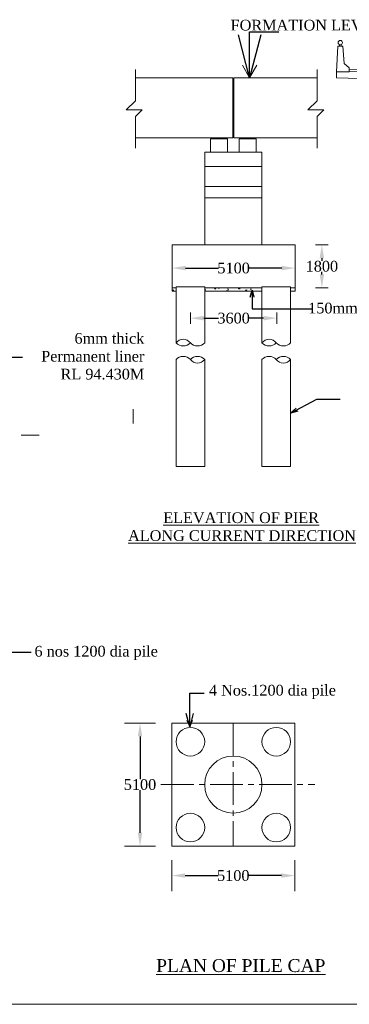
# Model space of a CAD drawing. Header units: millimetres. Extents: x -20950785 to 389010297, y -11535949 to 14056629.
# Tile 35 of 256: x 9381848 to 9404877, y -1181503 to -1112699. Entities that reach past the tile are written whole.
import ezdxf

# ---------------------------------------------------------------- set-up
doc = ezdxf.new("R2010")
doc.units = ezdxf.units.MM
doc.header["$LTSCALE"] = 60
doc.header["$MEASUREMENT"] = 0
doc.linetypes.add('CENTER2', pattern=[28.575, 19.05, -3.175, 3.175, -3.175])
doc.layers.add('TEXT', color=7, linetype='Continuous')
doc.styles.add('style1', font='txt.shx', dxfattribs={"height": 1})
doc.dimstyles.get("Standard").update_dxf_attribs({"dimtxt": 400, "dimasz": 215, "dimexe": 0.18, "dimexo": 0.0625, "dimgap": 0.09, "dimtad": 0, "dimtih": 1, "dimtoh": 1, "dimdec": 0, "dimzin": 4, "dimdsep": 46, "dimtxsty": 'Standard', "dimblk": 'OPEN90', "dimcen": 0, "dimadec": 0, "dimazin": 1, "dimtfac": 1, "dimtdec": 0, "dimtix": 1, "dimtofl": 0, "dimtmove": 0, "dimatfit": 3, "dimldrblk": 'OPEN30', "dimfxl": 1, "dimtolj": 1, "dimtzin": 0, "dimarcsym": 0})

# ---------------------------------------------------------------- blocks, each defined once
blk = doc.blocks.new('*D328')
at = {"color": 0, "linetype": 'Continuous', "lineweight": -2, "transparency": 16777216}
for p, q in [((9402961, -1128431), (9402961, -1128431)), ((9402961, -1129366), (9402961, -1129549)), ((9402961, -1130495), (9402961, -1130312)), ((9402961, -1131430), (9402961, -1131430))]:
    blk.add_line(p, q, dxfattribs=at)
for points in [[(9402805, -1129366), (9403117, -1129366), (9402961, -1128431)], [(9402805, -1130495), (9403117, -1130495), (9402961, -1131430)]]:
    blk.add_solid(points, dxfattribs=at)
at = {"layer": 'Defpoints', "color": 0, "linetype": 'Continuous', "lineweight": -2, "transparency": 16777216}
for p in [(9402961, -1128431), (9402961, -1131430), (9402961, -1131430)]:
    blk.add_point(p, dxfattribs=at)
at = {"color": 0, "linetype": 'Continuous', "lineweight": 9, "transparency": 16777216, "insert": (9402961, -1129931), "char_height": 500, "attachment_point": 5}
blk.add_mtext('\\A1;{\\fTimes New Roman|b0|i0|c0|p18;\\H1.5x;1800}', dxfattribs=at)
blk = doc.blocks.new('*D332')
at = {"color": 0, "linetype": 'Continuous', "lineweight": -2, "transparency": 16777216}
for p, q in [((9392499, -1130056), (9392499, -1130056)), ((9393434, -1130056), (9395736, -1130056)), ((9400161, -1130056), (9397859, -1130056)), ((9401096, -1130056), (9401096, -1130056))]:
    blk.add_line(p, q, dxfattribs=at)
for points in [[(9393434, -1129900), (9393434, -1130212), (9392499, -1130056)], [(9400161, -1129900), (9400161, -1130212), (9401096, -1130056)]]:
    blk.add_solid(points, dxfattribs=at)
at = {"layer": 'Defpoints', "color": 0, "linetype": 'Continuous', "lineweight": -2, "transparency": 16777216}
for p in [(9392499, -1130056), (9401096, -1130056), (9401096, -1130056)]:
    blk.add_point(p, dxfattribs=at)
at = {"color": 0, "linetype": 'Continuous', "lineweight": 9, "transparency": 16777216, "insert": (9396797, -1130056), "char_height": 500, "attachment_point": 5}
blk.add_mtext('\\A1;{\\fTimes New Roman|b0|i0|c0|p18;\\H1.5x;5100}', dxfattribs=at)
blk = doc.blocks.new('*D323')
at = {"color": 0, "linetype": 'Continuous', "lineweight": -2, "transparency": 16777216}
for p, q in [((9390255, -1161853), (9390255, -1161853)), ((9390255, -1162788), (9390255, -1165770)), ((9390255, -1169515), (9390255, -1166533)), ((9390255, -1170450), (9390255, -1170450))]:
    blk.add_line(p, q, dxfattribs=at)
for points in [[(9390099, -1162788), (9390411, -1162788), (9390255, -1161853)], [(9390099, -1169515), (9390411, -1169515), (9390255, -1170450)]]:
    blk.add_solid(points, dxfattribs=at)
at = {"layer": 'Defpoints', "color": 0, "linetype": 'Continuous', "lineweight": -2, "transparency": 16777216}
for p in [(9390255, -1161853), (9390255, -1170450), (9390255, -1170450)]:
    blk.add_point(p, dxfattribs=at)
at = {"color": 0, "linetype": 'Continuous', "lineweight": 9, "transparency": 16777216, "insert": (9390255, -1166151), "char_height": 500, "attachment_point": 5}
blk.add_mtext('\\A1;{\\fTimes New Roman|b0|i0|c0|p18;\\H1.5x;5100}', dxfattribs=at)
blk = doc.blocks.new('*D324')
at = {"color": 0, "linetype": 'Continuous', "lineweight": -2, "transparency": 16777216}
for p, q in [((9392473, -1172492), (9392473, -1172509)), ((9393408, -1172509), (9395711, -1172509)), ((9400136, -1172509), (9397833, -1172509)), ((9401071, -1172509), (9401071, -1172509))]:
    blk.add_line(p, q, dxfattribs=at)
for points in [[(9393408, -1172353), (9393408, -1172665), (9392473, -1172509)], [(9400136, -1172353), (9400136, -1172665), (9401071, -1172509)]]:
    blk.add_solid(points, dxfattribs=at)
at = {"layer": 'Defpoints', "color": 0, "linetype": 'Continuous', "lineweight": -2, "transparency": 16777216}
for p in [(9392473, -1172492), (9392473, -1172509), (9401071, -1172509)]:
    blk.add_point(p, dxfattribs=at)
at = {"color": 0, "linetype": 'Continuous', "lineweight": 9, "transparency": 16777216, "insert": (9396772, -1172509), "char_height": 500, "attachment_point": 5}
blk.add_mtext('\\A1;{\\fTimes New Roman|b0|i0|c0|p18;\\H1.5x;5100}', dxfattribs=at)
blk = doc.blocks.new('*D327')
at = {"color": 0, "linetype": 'Continuous', "lineweight": -2, "transparency": 16777216}
for p, q in [((9393773, -1133556), (9393773, -1133556)), ((9394708, -1133556), (9395730, -1133556)), ((9398883, -1133556), (9397861, -1133556)), ((9399818, -1133556), (9399818, -1133555))]:
    blk.add_line(p, q, dxfattribs=at)
for points in [[(9394708, -1133400), (9394708, -1133711), (9393773, -1133556)], [(9398883, -1133400), (9398883, -1133711), (9399818, -1133556)]]:
    blk.add_solid(points, dxfattribs=at)
at = {"layer": 'Defpoints', "color": 0, "linetype": 'Continuous', "lineweight": -2, "transparency": 16777216}
for p in [(9393773, -1133555), (9399818, -1133556), (9399818, -1133556)]:
    blk.add_point(p, dxfattribs=at)
at = {"color": 0, "linetype": 'Continuous', "lineweight": 9, "transparency": 16777216, "insert": (9396795, -1133556), "char_height": 500, "attachment_point": 5}
blk.add_mtext('\\A1;{\\fTimes New Roman|b0|i0|c0|p18;\\H1.5x;3600}', dxfattribs=at)

msp = doc.modelspace()

# ---------------------------------------------------------------- hatches: boundary and pattern name
at = {"linetype": 'Continuous', "lineweight": 9}
h = msp.add_hatch(color=256, dxfattribs=at)
h.dxf.hatch_style = 1
h.paths.add_polyline_path([(9396171.99, -1120951.88), (9396171.99, -1121031.85), (9395372.23, -1121031.85), (9395372.23, -1120951.88)])
h = msp.add_hatch(color=256, dxfattribs=at)
h.dxf.hatch_style = 1
h.paths.add_polyline_path([(9398171.38, -1120951.88), (9398171.38, -1121031.85), (9397371.62, -1121031.85), (9397371.62, -1120951.88)])
at = {"linetype": 'Continuous', "lineweight": 9, "ltscale": 2}
h = msp.add_hatch(dxfattribs=at)
h.set_pattern_fill('AR-CONC', color=256, scale=150)
h.set_pattern_definition([(50, (1355565, 0), (1075.89027, -94.1282), [112.5, -1237.5]), (355, (1355565, 0), (-208.127, 1128.2882), [90, -990]), (100.451444, (1355654.6, -7.8), (867.76327, 1034.15999), [95.61029, -1051.71317]), (46.1842, (1355565, 300), (1600.862, -248.27892), [168.75, -1856.25]), (96.635635, (1355698.4, 279.3), (1401.99292, 1461.1779), [143.4155, -1577.57064]), (351.184164, (1355565, 300), (1401.99292, 1461.1779), [135, -1485]), (21, (1355715, 225), (895.36058, -603.92834), [112.5, -1237.5]), (326, (1355715, 225), (364.973, 1087.72507), [90, -990]), (71.451445, (1355789.6, 174.7), (1260.33357, 483.79673), [95.61029, -1051.71317]), (37.5, (1355564.96, 0), (18.239783, 499.34078), [0, -978, 0, -1005, 0, -993.75]), (7.5, (1355564.96, 0), (394.604306, 591.617568), [0, -573, 0, -955.5, 0, -378.75]), (327.5, (1355230.46, 0), (800.733654, -33.832308), [0, -375, 0, -1170, 0, -1552.5]), (317.5, (1355080.46, 0), (874.779254, 150.157473), [0, -487.5, 0, -777, 0, -1102.5])])
h.paths.add_polyline_path([(9392773.01, -1131430.25), (9392498.6, -1131430.25), (9392498.6, -1131680.25), (9392773.01, -1131680.25)])
h.paths.add_polyline_path([(9398771.2, -1131430.25), (9394772.41, -1131430.25), (9394772.41, -1131680.25), (9398771.2, -1131680.25)])
h.paths.add_polyline_path([(9401096, -1131430.25), (9400770.59, -1131430.25), (9400770.59, -1131680.25), (9401096, -1131680.25)])

# ---------------------------------------------------------------- linework, layer by layer
at = {"linetype": 'Continuous', "lineweight": 9}
for p, q in [((9403973.73, -1116353.27), (9404073.7, -1114553.81)), ((9404423.59, -1114553.81), (9404073.7, -1114553.81)), ((9404198.66, -1114553.81), (9404198.66, -1114445.37)), ((9404298.63, -1114553.81), (9404298.63, -1114445.37)), ((9404523.56, -1115753.45), (9404423.59, -1114553.81)), ((9397913.01, -1116753.15), (9397403.72, -1115874.58)), ((9397913.01, -1116753.15), (9398422.3, -1115874.58)), ((9404873.45, -1116053.36), (9404523.56, -1115753.45)), ((9389944.87, -1116177.04), (9389944.87, -1118362.38)), ((9402624.23, -1116177.04), (9402624.23, -1118362.38)), ((9404873.45, -1116353.27), (9403973.73, -1116353.27)), ((9404873.45, -1116353.27), (9404873.45, -1116053.36)), ((9396731.82, -1116753.15), (9389944.87, -1116753.15)), ((9396731.82, -1120951.88), (9396731.82, -1116753.15)), ((9396811.79, -1120951.88), (9396811.79, -1116753.15)), ((9396811.79, -1116753.15), (9402624.23, -1116753.15)), ((9403973.73, -1116753.15), (9407100.43, -1116849.2)), ((9389944.87, -1118362.38), (9389291.07, -1118986.94)), ((9402624.23, -1118362.38), (9401970.43, -1118986.94)), ((9389291.07, -1118986.94), (9390415.73, -1118986.94)), ((9390415.73, -1118986.94), (9389944.87, -1119460.8)), ((9401970.43, -1118986.94), (9403095.09, -1118986.94)), ((9403095.09, -1118986.94), (9402624.23, -1119460.8)), ((9389944.87, -1119460.8), (9389944.87, -1121668.38)), ((9402624.23, -1119460.8), (9402624.23, -1121668.38)), ((9396731.82, -1120951.88), (9389944.87, -1120951.88)), ((9395172.29, -1121951.57), (9395172.29, -1121031.85)), ((9396371.93, -1121951.57), (9396371.93, -1121031.85)), ((9396811.79, -1120951.88), (9402624.23, -1120951.88)), ((9397171.68, -1121951.57), (9397171.68, -1121031.85)), ((9398371.32, -1121951.57), (9398371.32, -1121031.85)), ((9394772.41, -1128431.15), (9394772.41, -1121951.57)), ((9398771.2, -1128431.15), (9398771.2, -1121951.57)), ((9401096, -1128431.15), (9392498.6, -1128431.15)), ((9392498.6, -1131680.25), (9392498.6, -1128431.15)), ((9401096, -1131680.25), (9401096, -1128431.15)), ((9402519.16, -1128431.15), (9403403.39, -1128431.15)), ((9392773.01, -1131430.25), (9392498.6, -1131430.25)), ((9392773.01, -1131680.25), (9392498.6, -1131680.25)), ((9394772.41, -1131355.25), (9392773.01, -1131355.25)), ((9392773.01, -1135284.66), (9392773.01, -1131355.25)), ((9394772.41, -1135284.66), (9394772.41, -1131355.25)), ((9398771.2, -1131430.25), (9394772.41, -1131430.25)), ((9398771.2, -1131680.25), (9394772.41, -1131680.25)), ((9400770.59, -1131355.25), (9398771.2, -1131355.25)), ((9398771.2, -1135284.66), (9398771.2, -1131355.25)), ((9400770.59, -1135284.66), (9400770.59, -1131355.25)), ((9401096, -1131430.25), (9400770.59, -1131430.25)), ((9401096, -1131680.25), (9400770.59, -1131680.25)), ((9402519.16, -1131430.25), (9403403.39, -1131430.25)), ((9392773.01, -1143925.07), (9392773.01, -1136440.97)), ((9394772.41, -1143925.07), (9394772.41, -1136440.97)), ((9398771.2, -1143925.07), (9398771.2, -1136440.97)), ((9400770.59, -1143925.07), (9400770.59, -1136440.97)), ((9389773.92, -1140913.85), (9389773.92, -1139914.15)), ((9381950.36, -1141731.22), (9383198.98, -1141731.22)), ((9394772.41, -1143925.07), (9392773.01, -1143925.07)), ((9394772.41, -1143925.07), (9392773.01, -1143925.07)), ((9400770.59, -1143925.07), (9398771.2, -1143925.07)), ((9400770.59, -1143925.07), (9398771.2, -1143925.07)), ((9391332.45, -1161852.56), (9389177.35, -1161852.56)), ((9392473.1, -1161852.56), (9392473.1, -1170449.96)), ((9392473.1, -1161852.56), (9401070.5, -1161852.56)), ((9401070.5, -1161852.56), (9401070.5, -1170449.96)), ((9391332.45, -1170449.96), (9389177.35, -1170449.96)), ((9392473.1, -1170449.96), (9401070.5, -1170449.96)), ((9392473.1, -1171431.53), (9392473.1, -1173586.63)), ((9401070.5, -1171431.53), (9401070.5, -1173586.63)), ((9322684.92, -1181503.43), (9494188.64, -1181503.43))]:
    msp.add_line(p, q, dxfattribs=at)
at = {"linetype": 'Continuous', "lineweight": 9, "ltscale": 1000}
msp.add_line((9403973.73, -1116353.27), (9403973.73, -1116753.15), dxfattribs=at)
at = {"linetype": 'Continuous', "lineweight": 9, "ltscale": 100}
for p, q in [((9396371.93, -1121031.85), (9395172.29, -1121031.85)), ((9398371.32, -1121031.85), (9397171.68, -1121031.85)), ((9398771.2, -1121951.57), (9394772.41, -1121951.57)), ((9398771.2, -1122951.27), (9394772.41, -1122951.27)), ((9398771.2, -1124350.85), (9394772.41, -1124350.85)), ((9398771.2, -1125150.61), (9394772.41, -1125150.61)), ((9398796.69, -1128431.15), (9394797.9, -1128431.15))]:
    msp.add_line(p, q, dxfattribs=at)
at = {"linetype": 'Continuous', "lineweight": 9, "ltscale": 2}
for p, q in [((9393772.71, -1133164.95), (9393772.71, -1133946.72)), ((9399818.02, -1133164.95), (9399818.02, -1133946.72)), ((9393723.98, -1162122.97), (9393519.12, -1161666.69)), ((9393723.98, -1162122.97), (9393928.84, -1161666.69))]:
    msp.add_line(p, q, dxfattribs=at)
at = {"linetype": 'CENTER2', "lineweight": 9, "ltscale": 2}
for p, q in [((9396771.8, -1161852.56), (9396771.8, -1170449.96)), ((9391719.09, -1166151.26), (9402470.41, -1166151.26))]:
    msp.add_line(p, q, dxfattribs=at)
at = {"linetype": 'Continuous', "lineweight": 9}
for points in [[(9404873.45, -1116203.27), (9415970.1, -1115927.35), (9427091.64, -1116203.89)], [(9404873.45, -1116353.27), (9415970.1, -1116077.35), (9427066.74, -1116353.27)]]:
    msp.add_lwpolyline(points, dxfattribs=at)
for points in [[(9396171.99, -1120951.88), (9395372.23, -1120951.88), (9395372.23, -1121031.85), (9396171.99, -1121031.85)], [(9398171.38, -1120951.88), (9397371.62, -1120951.88), (9397371.62, -1121031.85), (9398171.38, -1121031.85)]]:
    msp.add_lwpolyline(points, close=True, dxfattribs=at)
for centre, radius in [((9404248.64, -1114302.08), 151.76), ((9393772.71, -1163152.16), 999.7), ((9399770.9, -1163152.16), 999.7), ((9393772.71, -1169150.35), 999.7), ((9399770.9, -1169150.35), 999.7)]:
    msp.add_circle(centre, radius, dxfattribs=at)
at = {"linetype": 'Continuous', "lineweight": 9, "ltscale": 2000}
msp.add_circle((9396771.8, -1166151.26), 1999.4, dxfattribs=at)
at = {"linetype": 'Continuous', "lineweight": 9}
for centre, radius, start, end in [((9393272.86, -1135655.81), 622.58, 36.5948428, 143.4051572), ((9399271.05, -1135655.81), 622.58, 36.5948428, 143.4051572), ((9393272.86, -1134794.3), 700.21, 224.4507698, 315.5492302), ((9394272.56, -1134809.2), 689.86, 223.5673734, 316.4326266), ((9399271.05, -1134794.3), 700.21, 224.4507698, 315.5492302), ((9400270.75, -1134809.2), 689.86, 223.5673734, 316.4326266), ((9393272.86, -1136916.43), 689.86, 43.5673735, 136.4326264), ((9394272.56, -1136931.33), 700.21, 44.4507698, 135.5492302), ((9394272.56, -1136069.82), 622.58, 216.5948428, 323.4051572), ((9399271.05, -1136916.43), 689.86, 43.5673735, 136.4326264), ((9400270.75, -1136931.33), 700.21, 44.4507698, 135.5492302), ((9400270.75, -1136069.82), 622.58, 216.5948428, 323.4051572)]:
    msp.add_arc(centre, radius, start, end, dxfattribs=at)

# ---------------------------------------------------------------- texts
at = {"linetype": 'Continuous', "lineweight": 9, "insert": (9413607.77, -1113086.84), "char_height": 750, "attachment_point": 6}
msp.add_mtext('{\\fTimes New Roman|b0|i0|c0|p18;FORMATION LEVEL RL105.565M }', dxfattribs=at)
at = {"linetype": 'Continuous', "lineweight": 9, "char_height": 750, "width": 8975.6824, "attachment_point": 6}
for s, insert in [('{\\fTimes New Roman|b0|i0|c0|p18;150mm thick PCC}', (9410438.64, -1132853.96)), ('{\\fTimes New Roman|b0|i0|c0|p18;6mm thick Permanent liner \\PRL 94.430M}', (9390554.57, -1136222.56))]:
    msp.add_mtext(s, dxfattribs=dict(at, insert=insert))
at = {"linetype": 'Continuous', "insert": (8030285.91, -1147123.55), "char_height": 750, "width": 22678.6984, "attachment_point": 1, "style": 'style1'}
msp.add_mtext('\\pi6024.46095;{\\fTimes New Roman|b0|i0|c0|p18;\\LELEVATION OF PIER \\P\\pi3569.25186;ALONG CURRENT DIRECTION  }', dxfattribs=at)
at = {"linetype": 'Continuous', "lineweight": 9, "insert": (9385850.86, -1147123.55), "char_height": 750, "width": 22678.6984, "attachment_point": 1, "style": 'style1'}
msp.add_mtext('\\pi6024.46095;{\\fTimes New Roman|b0|i0|c0|p18;\\LELEVATION OF PIER \\P\\pi3569.25186;ALONG CURRENT DIRECTION  }', dxfattribs=at)
at = {"linetype": 'Continuous', "lineweight": 9, "char_height": 750, "attachment_point": 4, "rotation": 0.0230157}
for s, insert in [('{\\fTimes New Roman|b0|i0|c0|p18;6 nos 1200 dia pile}', (9382880.35, -1156953.56)), ('{\\fTimes New Roman|b0|i0|c0|p18;4 Nos.1200 dia pile}', (9395070.26, -1159676.78))]:
    msp.add_mtext(s, dxfattribs=dict(at, insert=insert))
at = {"layer": 'TEXT', "linetype": 'Continuous', "lineweight": 9, "insert": (9391384.51, -1178347.12), "char_height": 900, "width": 15471.4634, "attachment_point": 1}
msp.add_mtext('{\\fTimes New Roman|b0|i0|c0|p18;\\LPLAN OF PILE CAP}', dxfattribs=at)

# ---------------------------------------------------------------- dimensions: what is measured, and where the dimension line sits
at = {"linetype": 'Continuous', "lineweight": 9}
for base, p1, p2, angle, text, picture, middle in [((9402961.27, -1131430.25), (9402961.27, -1128431.15), (9402961.27, -1131430.25), 90, '{\\fTimes New Roman|b0|i0|c0|p18;\\H1.5x;1800}', '*D328', (9402961.27, -1129930.7)), ((9390254.9, -1170449.96), (9390254.9, -1161852.56), (9390254.9, -1170449.96), 270, '{\\fTimes New Roman|b0|i0|c0|p18;\\H1.5x;5100}', '*D323', (9390254.9, -1166151.26))]:
    dim = msp.add_linear_dim(base=base, p1=p1, p2=p2, angle=angle, text=text, dimstyle='Standard', override={"dimtxt": 500, "dimasz": 935, "dimfxl": 300}, dxfattribs=at)
    dim.commit()
    dim.dimension.update_dxf_attribs({"geometry": picture, "text_midpoint": middle})
for base, p1, p2, text, picture, middle in [((9401096, -1130055.7), (9392498.6, -1130055.7), (9401096, -1130055.7), '{\\fTimes New Roman|b0|i0|c0|p18;\\H1.5x;5100}', '*D332', (9396797.3, -1130055.7)), ((9399818.02, -1133555.66), (9393772.71, -1133555.48), (9399818.02, -1133555.66), '{\\fTimes New Roman|b0|i0|c0|p18;\\H1.5x;3600}', '*D327', (9396795.37, -1133555.66)), ((9392473.1, -1172508.9), (9401070.5, -1172508.9), (9392473.1, -1172492.35), '{\\fTimes New Roman|b0|i0|c0|p18;\\H1.5x;5100}', '*D324', (9396771.8, -1172508.9))]:
    dim = msp.add_linear_dim(base=base, p1=p1, p2=p2, text=text, dimstyle='Standard', override={"dimtxt": 500, "dimasz": 935, "dimfxl": 300}, dxfattribs=at)
    dim.commit()
    dim.dimension.update_dxf_attribs({"geometry": picture, "text_midpoint": middle})

# ---------------------------------------------------------------- leaders
for points, override in [([(9397913.01, -1116753.15), (9397913.01, -1113555.21), (9399954.15, -1113555.21)], {"dimtxt": 500, "dimasz": 3000, "dimfxl": 300}), ([(9377609.07, -1163356.11), (9377609.07, -1156896.71), (9382659.14, -1156896.71)], {"dimtxt": 500, "dimasz": 935, "dimfxl": 300}), ([(9393723.98, -1162122.97), (9393723.98, -1159771.19), (9394726.17, -1159771.19)], {"dimtxt": 500, "dimasz": 935, "dimfxl": 300})]:
    msp.add_leader(points, dimstyle='Standard', override=override, dxfattribs=at)
at = {"linetype": 'Continuous', "lineweight": 9, "ltscale": 2}
for points in [[(9398086.03, -1131589.77), (9398086.03, -1132911.43), (9402267.3, -1132911.43)], [(9378568.78, -1137236.91), (9380397.13, -1136280.03), (9382043.27, -1136280.03)], [(9400770.59, -1140183.02), (9402598.94, -1139226.14), (9404245.08, -1139226.14)]]:
    msp.add_leader(points, dimstyle='Standard', override={"dimtxt": 500, "dimasz": 500, "dimfxl": 300}, dxfattribs=at)

doc.saveas('drawing.dxf')
